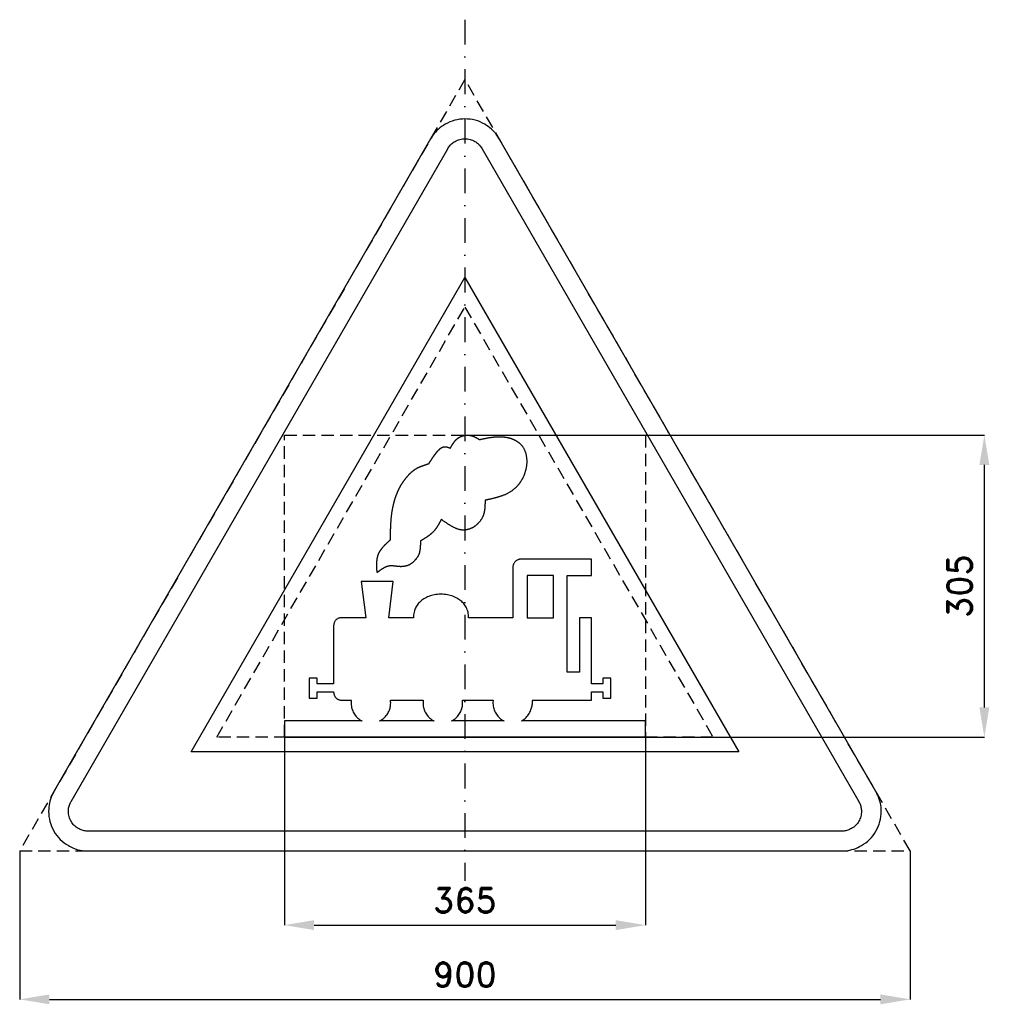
# Model space of a CAD drawing. Header units: millimetres. Extents: x -29 to 951, y -155 to 840.
import ezdxf

# ---------------------------------------------------------------- set-up
doc = ezdxf.new("R2010")
doc.units = ezdxf.units.MM
doc.header["$LTSCALE"] = 5
doc.linetypes.add('ČERCHOVANÁX2', pattern=[2, 1, -0.5, 0, -0.5])
doc.linetypes.add('ČÁRKOVANÁX2', pattern=[1.5, 1, -0.5])
doc.layers.add('Kóty', color=2, linetype='Continuous')
doc.layers.add('Značka', color=7, linetype='Continuous')
doc.styles.get("Standard").update_dxf_attribs({"font": 'romand.shx', "height": 25})
doc.dimstyles.get("Standard").update_dxf_attribs({"dimtxt": 25, "dimasz": 30, "dimexe": 0.18, "dimexo": 0.0625, "dimgap": 12.5, "dimtad": 1, "dimdec": 0, "dimzin": 0, "dimdsep": 46, "dimtxsty": 'Standard', "dimcen": 0.09, "dimadec": 0, "dimazin": 0, "dimtfac": 1, "dimtdec": 0, "dimtofl": 0, "dimtmove": 0, "dimatfit": 3, "dimfxl": 1, "dimtolj": 1, "dimtzin": 0, "dimarcsym": 0})

# ---------------------------------------------------------------- blocks, each defined once
blk = doc.blocks.new('*D0')
at = {"layer": 'Defpoints', "color": 0, "transparency": 16777216}
for p in [(238.22, 115), (603.22, 115), (603.22, -74.94)]:
    blk.add_point(p, dxfattribs=at)
at = {"layer": 'Kóty', "color": 0, "lineweight": -2, "transparency": 16777216}
for p, q in [((238.22, 114.94), (238.22, -75.12)), ((603.22, 114.94), (603.22, -75.12)), ((268.22, -74.94), (573.22, -74.94))]:
    blk.add_line(p, q, dxfattribs=at)
at = {"layer": 'Kóty', "color": 0, "transparency": 16777216}
for points in [[(268.22, -69.94), (268.22, -79.94), (238.22, -74.94)], [(573.22, -69.94), (573.22, -79.94), (603.22, -74.94)]]:
    blk.add_solid(points, dxfattribs=at)
at = {"layer": 'Kóty', "color": 0, "transparency": 16777216, "insert": (420.72, -49.94), "char_height": 25, "attachment_point": 5}
blk.add_mtext('\\A1;365', dxfattribs=at)
blk = doc.blocks.new('*D1')
at = {"layer": 'Defpoints', "color": 0, "transparency": 16777216}
for p in [(-29.28, 0), (870.72, 0), (870.72, -149.94)]:
    blk.add_point(p, dxfattribs=at)
at = {"layer": 'Kóty', "color": 0, "lineweight": -2, "transparency": 16777216}
for p, q in [((-29.28, -0.06), (-29.28, -150.12)), ((870.72, -0.06), (870.72, -150.12)), ((0.72, -149.94), (840.72, -149.94))]:
    blk.add_line(p, q, dxfattribs=at)
at = {"layer": 'Kóty', "color": 0, "transparency": 16777216}
for points in [[(0.72, -144.94), (0.72, -154.94), (-29.28, -149.94)], [(840.72, -144.94), (840.72, -154.94), (870.72, -149.94)]]:
    blk.add_solid(points, dxfattribs=at)
at = {"layer": 'Kóty', "color": 0, "transparency": 16777216, "insert": (420.72, -124.94), "char_height": 25, "attachment_point": 5}
blk.add_mtext('\\A1;900', dxfattribs=at)
blk = doc.blocks.new('*D2')
at = {"layer": 'Defpoints', "color": 0, "transparency": 16777216}
for p in [(423.07, 419.99), (945.72, 419.99), (603.22, 115)]:
    blk.add_point(p, dxfattribs=at)
at = {"layer": 'Kóty', "color": 0, "lineweight": -2, "transparency": 16777216}
for p, q in [((423.13, 419.99), (945.9, 419.99)), ((945.72, 145), (945.72, 389.99)), ((603.28, 115), (945.9, 115))]:
    blk.add_line(p, q, dxfattribs=at)
at = {"layer": 'Kóty', "color": 0, "transparency": 16777216}
for points in [[(940.72, 389.99), (950.72, 389.99), (945.72, 419.99)], [(940.72, 145), (950.72, 145), (945.72, 115)]]:
    blk.add_solid(points, dxfattribs=at)
at = {"layer": 'Kóty', "color": 0, "transparency": 16777216, "insert": (920.72, 267.5), "char_height": 25, "attachment_point": 5, "rotation": 90}
blk.add_mtext('\\A1;305', dxfattribs=at)

msp = doc.modelspace()

# ---------------------------------------------------------------- linework, layer by layer
at = {"layer": 'Značka', "color": 6, "linetype": 'ČERCHOVANÁX2', "lineweight": 25, "ltscale": 5}
msp.add_line((420.72, 839.71), (420.72, -30.29), dxfattribs=at)
at = {"layer": 'Značka', "color": 6, "linetype": 'ČÁRKOVANÁX2', "ltscale": 2.5}
for points in [[(870.72, 0), (420.72, 779.42), (-29.28, 0)], [(169.9, 114.94), (420.72, 549.36), (671.53, 114.94)]]:
    msp.add_lwpolyline(points, close=True, dxfattribs=at)
at = {"layer": 'Značka', "color": 5}
for points in [[(836.08, 60), (455.36, 719.42), (454.24, 721.19, 0.010748), (453.08, 722.93, 0.055773), (447.54, 729.17, 0.055979), (440.72, 734.06, 0.069561), (431.09, 738.14, 0.069791), (420.72, 739.42, 0.069502), (410.36, 738.12, 0.067732), (400.72, 734.06, 0.055944), (393.86, 729.2, 0.061133), (388.36, 722.93, 0.012257), (387.19, 721.2), (386.08, 719.42), (5.36, 60, 0.003576), (4.38, 58.15, 0.010722), (3.46, 56.27, 0.055711), (0.83, 48.35, 0.055985), (0, 40, 0.069591), (1.29, 29.62, 0.069767), (5.36, 20, 0.069481), (11.67, 11.68, 0.067775), (20, 5.36, 0.055964), (27.65, 1.85, 0.061097), (35.82, 0.22, 0.01224), (37.91, 0.07, 0.004081), (40, 0), (801.43, 0, 0.003581), (803.53, 0.08, 0.010743), (805.62, 0.22, 0.055797), (813.79, 1.9, 0.055991), (821.43, 5.36, 0.069582), (829.78, 11.66, 0.069787), (836.08, 20, 0.069497), (840.13, 29.62, 0.067792), (841.43, 40, 0.055928), (840.65, 48.37, 0.060939), (837.98, 56.27), (837.06, 58.15), (836.08, 60)], [(332.01, 281.18), (332.01, 281.19), (332.01, 281.2), (332.01, 281.26), (332, 281.32), (332, 281.38), (331.99, 281.44), (331.99, 281.5), (331.98, 281.56), (331.98, 281.61), (331.98, 281.65), (331.97, 281.71), (331.97, 281.76), (331.97, 281.76), (331.97, 281.77), (331.97, 281.84), (331.96, 281.9), (331.95, 282.02), (331.94, 282.15), (331.92, 282.46), (331.9, 282.77), (331.87, 283.18), (331.84, 283.6), (331.82, 284.02), (331.79, 284.43), (331.77, 284.76), (331.76, 285.1), (331.74, 285.51), (331.72, 285.93), (331.7, 286.39), (331.69, 286.86), (331.67, 287.25), (331.67, 287.63), (331.66, 288.02), (331.66, 288.41), (331.65, 288.72), (331.66, 289.03), (331.66, 289.42), (331.66, 289.8), (331.67, 290.25), (331.68, 290.71), (331.7, 291.08), (331.71, 291.46), (331.74, 291.83), (331.76, 292.21), (331.78, 292.51), (331.81, 292.81), (331.85, 293.18), (331.89, 293.55), (331.92, 293.9), (331.96, 294.24), (332, 294.53), (332.04, 294.82), (332.08, 295.1), (332.13, 295.39), (332.17, 295.62), (332.21, 295.85), (332.26, 296.13), (332.32, 296.41), (332.39, 296.76), (332.47, 297.11), (332.54, 297.4), (332.61, 297.69), (332.69, 297.98), (332.77, 298.26), (332.84, 298.49), (332.91, 298.72), (332.99, 298.96), (333.07, 299.2), (333.09, 299.24), (333.1, 299.28), (333.11, 299.29), (333.11, 299.3), (333.11, 299.31), (333.12, 299.33), (333.13, 299.36), (333.14, 299.4), (333.16, 299.45), (333.18, 299.5), (333.2, 299.55), (333.21, 299.59), (333.23, 299.63), (333.24, 299.67), (333.26, 299.72), (333.28, 299.76), (333.3, 299.82), (333.33, 299.88), (333.35, 299.94), (333.37, 299.99), (333.39, 300.04), (333.42, 300.09), (333.43, 300.13), (333.45, 300.17), (333.47, 300.22), (333.49, 300.27), (333.55, 300.39), (333.6, 300.5), (333.65, 300.6), (333.69, 300.7), (333.74, 300.8), (333.78, 300.9), (333.82, 300.98), (333.86, 301.06), (333.91, 301.15), (333.96, 301.25), (334.11, 301.54), (334.26, 301.83), (334.39, 302.07), (334.53, 302.31), (334.67, 302.54), (334.81, 302.78), (334.92, 302.96), (335.04, 303.15), (335.18, 303.38), (335.33, 303.6), (335.58, 303.98), (335.84, 304.34), (336.05, 304.64), (336.27, 304.94), (336.5, 305.24), (336.73, 305.53), (336.91, 305.76), (337.1, 305.99), (337.34, 306.28), (337.58, 306.57), (337.88, 306.92), (338.18, 307.27), (338.44, 307.56), (338.7, 307.85), (338.96, 308.13), (339.23, 308.41), (339.44, 308.64), (339.66, 308.86), (339.93, 309.14), (340.2, 309.42), (340.47, 309.7), (340.74, 309.97), (340.97, 310.19), (341.19, 310.42), (341.42, 310.64), (341.65, 310.87), (341.84, 311.05), (342.02, 311.23), (342.25, 311.45), (342.48, 311.67), (342.78, 311.96), (343.09, 312.25), (343.35, 312.5), (343.6, 312.74), (343.86, 312.98), (344.11, 313.22), (344.32, 313.41), (344.52, 313.61), (344.74, 313.81), (344.95, 314.02), (344.99, 314.05), (345.03, 314.09), (345.04, 314.1), (345.04, 314.1), (345.06, 314.12), (345.07, 314.13), (345.1, 314.16), (345.14, 314.19), (345.18, 314.24), (345.23, 314.28), (345.28, 314.33), (345.32, 314.37), (345.36, 314.41), (345.39, 314.44), (345.43, 314.48), (345.47, 314.52), (345.48, 314.52), (345.49, 314.53), (345.49, 314.54), (345.49, 314.55), (345.49, 314.57), (345.49, 314.6), (345.49, 314.65), (345.49, 314.71), (345.49, 314.79), (345.49, 314.86), (345.49, 314.94), (345.49, 315.01), (345.49, 315.07), (345.49, 315.13), (345.49, 315.21), (345.49, 315.29), (345.49, 315.47), (345.49, 315.65), (345.49, 315.8), (345.49, 315.95), (345.49, 316.1), (345.49, 316.25), (345.49, 316.37), (345.49, 316.49), (345.49, 316.65), (345.49, 316.8), (345.49, 317.25), (345.5, 317.71), (345.5, 318.09), (345.5, 318.48), (345.51, 318.86), (345.51, 319.24), (345.52, 319.55), (345.52, 319.85), (345.53, 320.23), (345.54, 320.61), (345.55, 321.23), (345.56, 321.84), (345.57, 322.35), (345.58, 322.87), (345.6, 323.38), (345.61, 323.89), (345.62, 324.3), (345.64, 324.71), (345.65, 325.23), (345.67, 325.74), (345.7, 326.36), (345.72, 326.98), (345.75, 327.49), (345.77, 328.01), (345.8, 328.52), (345.82, 329.04), (345.84, 329.45), (345.87, 329.86), (345.89, 330.38), (345.93, 330.89), (345.96, 331.39), (345.99, 331.89), (346.02, 332.3), (346.05, 332.72), (346.08, 333.13), (346.12, 333.55), (346.14, 333.88), (346.17, 334.21), (346.2, 334.63), (346.23, 335.04), (346.28, 335.67), (346.34, 336.29), (346.39, 336.81), (346.44, 337.33), (346.49, 337.85), (346.54, 338.37), (346.58, 338.79), (346.63, 339.2), (346.69, 339.72), (346.76, 340.24, -0.002809), (346.9, 341.35, -0.003894), (347.06, 342.45, -0.003456), (347.21, 343.37, -0.002992), (347.37, 344.29, -0.002734), (347.53, 345.2, -0.002708), (347.71, 346.12), (347.86, 346.85), (348.01, 347.58, -0.002449), (348.21, 348.49), (348.42, 349.39), (348.64, 350.3, -0.002549), (348.86, 351.21, -0.002544), (349.05, 351.97, -0.002382), (349.25, 352.72, -0.002441), (349.45, 353.47, -0.002602), (349.67, 354.22, -0.00226), (349.84, 354.82, -0.00257), (350.02, 355.42, -0.003001), (350.26, 356.16, -0.001946), (350.5, 356.9, -0.002342), (350.8, 357.79, -0.00358), (351.1, 358.67, -0.003369), (351.37, 359.4, -0.003061), (351.64, 360.13, -0.002916), (351.92, 360.86, -0.00304), (352.22, 361.58, -0.002591), (352.45, 362.16, -0.002719), (352.7, 362.73, -0.003107), (353.01, 363.45, -0.002558), (353.33, 364.16, -0.002584), (353.65, 364.84, -0.003313), (353.97, 365.51, -0.002973), (354.25, 366.07, -0.002951), (354.53, 366.63, -0.002954), (354.82, 367.18, -0.003175), (355.11, 367.73, -0.002659), (355.35, 368.17, -0.002712), (355.6, 368.6, -0.003359), (355.91, 369.14, -0.003324), (356.23, 369.67, -0.004918), (356.72, 370.48, -0.005015), (357.23, 371.27, -0.003957), (357.67, 371.92, -0.00344), (358.12, 372.57, -0.002985), (358.57, 373.21, -0.002736), (359.03, 373.84, -0.002048), (359.4, 374.35, -0.001912), (359.78, 374.85, -0.0018), (360.26, 375.48, -0.00083), (360.74, 376.1), (361.07, 376.54, -0.001575), (361.41, 376.97, -0.001756), (361.7, 377.33, -0.00189), (361.98, 377.69, -0.002079), (362.27, 378.05, -0.002275), (362.56, 378.4, -0.002121), (362.8, 378.68, -0.002718), (363.04, 378.96, -0.003022), (363.34, 379.3), (363.65, 379.64), (363.96, 379.99, -0.003607), (364.27, 380.32, -0.003437), (364.54, 380.6, -0.002928), (364.8, 380.88), (365.07, 381.15), (365.35, 381.41), (365.57, 381.63), (365.79, 381.84), (366.07, 382.1), (366.35, 382.36), (366.69, 382.66, -0.003636), (367.03, 382.97), (367.32, 383.22), (367.61, 383.46), (367.91, 383.7), (368.2, 383.94), (368.44, 384.13), (368.69, 384.32), (368.99, 384.54), (369.3, 384.77), (369.59, 384.98), (369.89, 385.19), (370.13, 385.36), (370.38, 385.53), (370.63, 385.69), (370.89, 385.86), (371.09, 385.98), (371.3, 386.11), (371.56, 386.26), (371.82, 386.41, -0.004689), (372.21, 386.63, -0.0049), (372.61, 386.84), (372.95, 387.01), (373.28, 387.18), (373.62, 387.34), (373.96, 387.5), (374.24, 387.62), (374.51, 387.75), (374.85, 387.9), (375.2, 388.05), (375.44, 388.15), (375.69, 388.26), (375.89, 388.34), (376.1, 388.43), (376.3, 388.51), (376.51, 388.6), (376.67, 388.66), (376.84, 388.73), (377.05, 388.81), (377.26, 388.88), (377.47, 388.97), (377.68, 389.05), (377.86, 389.11), (378.04, 389.17), (378.22, 389.24), (378.39, 389.3), (378.54, 389.35), (378.68, 389.4), (378.86, 389.46), (379.03, 389.51), (379.26, 389.59), (379.48, 389.67), (379.66, 389.73), (379.85, 389.79), (380.03, 389.86), (380.22, 389.92), (380.36, 389.97), (380.51, 390.02), (380.69, 390.08), (380.88, 390.14), (381.06, 390.2), (381.24, 390.26), (381.4, 390.31), (381.55, 390.36), (381.7, 390.42), (381.85, 390.47), (381.97, 390.51), (382.09, 390.55), (382.24, 390.61), (382.39, 390.66), (382.59, 390.73), (382.79, 390.8), (382.96, 390.86), (383.12, 390.91), (383.29, 390.97), (383.45, 391.03), (383.59, 391.08), (383.72, 391.13), (383.86, 391.18), (384, 391.24), (384.02, 391.25), (384.05, 391.25), (384.06, 391.26), (384.07, 391.26), (384.1, 391.27), (384.12, 391.28), (384.15, 391.29), (384.18, 391.3), (384.21, 391.31), (384.24, 391.32), (384.26, 391.33), (384.29, 391.34), (384.32, 391.35), (384.34, 391.36), (384.35, 391.37), (384.35, 391.37), (384.36, 391.38), (384.37, 391.39), (384.38, 391.42), (384.4, 391.45), (384.42, 391.48), (384.45, 391.52), (384.47, 391.55), (384.49, 391.58), (384.51, 391.61), (384.53, 391.64), (384.55, 391.67), (384.57, 391.71, -0.003323), (384.63, 391.79), (384.68, 391.88), (384.73, 391.94), (384.77, 392.01), (384.82, 392.08), (384.86, 392.15), (384.9, 392.2), (384.93, 392.26), (384.98, 392.32), (385.02, 392.39, -0.001811), (385.16, 392.6), (385.29, 392.81), (385.41, 392.98), (385.52, 393.15), (385.63, 393.32), (385.74, 393.5), (385.83, 393.63), (385.92, 393.77), (386.03, 393.94, -0.001327), (386.14, 394.12, -0.001917), (386.33, 394.39, 0.000665), (386.51, 394.67, 0.001103), (386.66, 394.9), (386.81, 395.13), (386.96, 395.36), (387.11, 395.59), (387.23, 395.78), (387.36, 395.96), (387.51, 396.19, -0.001442), (387.66, 396.42, -0.00183), (387.85, 396.7, -0.000451), (388.03, 396.98), (388.19, 397.22, -0.00048), (388.35, 397.45, -0.000718), (388.51, 397.69, -0.000779), (388.67, 397.92, -0.000562), (388.8, 398.11, -0.00052), (388.92, 398.29, -0.000864), (389.09, 398.53, -0.001013), (389.25, 398.76, -0.000941), (389.41, 398.99, -0.000573), (389.57, 399.21, -0.00058), (389.7, 399.4, -0.000549), (389.84, 399.59, -0.000472), (389.98, 399.78, -0.000578), (390.11, 399.97, -0.000685), (390.22, 400.12, -0.000685), (390.33, 400.27, -0.00073), (390.47, 400.46, -0.00047), (390.61, 400.65, -0.000467), (390.82, 400.95, -0.001135), (391.04, 401.24, -0.001301), (391.22, 401.48, -0.001562), (391.41, 401.73, -0.001859), (391.6, 401.97, -0.002077), (391.78, 402.21, -0.002045), (391.93, 402.4, -0.002473), (392.09, 402.59, -0.00289), (392.28, 402.83, -0.00191), (392.48, 403.06, -0.001618), (392.65, 403.27, -0.002495), (392.83, 403.47, -0.002118), (392.98, 403.64), (393.13, 403.81), (393.28, 403.97), (393.43, 404.14), (393.55, 404.27), (393.67, 404.4), (393.82, 404.56), (393.98, 404.72), (394.14, 404.88), (394.29, 405.05), (394.42, 405.18), (394.56, 405.31), (394.69, 405.44), (394.82, 405.57), (394.93, 405.67), (395.04, 405.77), (395.17, 405.9), (395.31, 406.02), (395.47, 406.16), (395.63, 406.3), (395.76, 406.41), (395.9, 406.52), (396.03, 406.63), (396.17, 406.74), (396.29, 406.82), (396.4, 406.91), (396.54, 407.01), (396.69, 407.11), (396.84, 407.21), (396.99, 407.3), (397.12, 407.38), (397.25, 407.46), (397.38, 407.53), (397.51, 407.6), (397.61, 407.65), (397.72, 407.7), (397.86, 407.76), (398, 407.81), (398.15, 407.87), (398.31, 407.92), (398.44, 407.96), (398.58, 407.99), (398.71, 408.03), (398.85, 408.06), (398.96, 408.08), (399.07, 408.1), (399.2, 408.13), (399.34, 408.16), (399.51, 408.19), (399.67, 408.21), (399.81, 408.23), (399.95, 408.25), (400.08, 408.27), (400.22, 408.29), (400.33, 408.3), (400.44, 408.3), (400.58, 408.31), (400.72, 408.31), (400.87, 408.32), (401.03, 408.31), (401.16, 408.31), (401.29, 408.3), (401.42, 408.29), (401.55, 408.27), (401.65, 408.26), (401.76, 408.24), (401.89, 408.22), (402.02, 408.2), (402.18, 408.17), (402.34, 408.14), (402.48, 408.11), (402.61, 408.08), (402.75, 408.05), (402.88, 408.01), (402.99, 407.98), (403.09, 407.96), (403.23, 407.92), (403.36, 407.88), (403.51, 407.84), (403.66, 407.79), (403.78, 407.75), (403.9, 407.71), (404.03, 407.66), (404.15, 407.62), (404.24, 407.59), (404.34, 407.55), (404.46, 407.51), (404.58, 407.46), (404.73, 407.4), (404.87, 407.35), (404.98, 407.3), (405.1, 407.26), (405.21, 407.21), (405.33, 407.16), (405.42, 407.12), (405.51, 407.08), (405.61, 407.04), (405.71, 407), (405.72, 406.99), (405.74, 406.98), (405.75, 406.98), (405.76, 406.97), (405.78, 406.96), (405.79, 406.96), (405.81, 406.95), (405.83, 406.94), (405.86, 406.93), (405.88, 406.92), (405.89, 406.91), (405.91, 406.91), (405.93, 406.9), (405.95, 406.89), (405.95, 406.89), (405.96, 406.9), (405.96, 406.91), (405.97, 406.92), (405.99, 406.94), (406, 406.97), (406.02, 407), (406.04, 407.04), (406.06, 407.07), (406.08, 407.1), (406.1, 407.13), (406.12, 407.16), (406.14, 407.2), (406.16, 407.23), (406.2, 407.32), (406.25, 407.4), (406.29, 407.47), (406.33, 407.53), (406.37, 407.6), (406.42, 407.67), (406.45, 407.72), (406.48, 407.78), (406.52, 407.84), (406.56, 407.91), (406.68, 408.12), (406.8, 408.32), (406.9, 408.49), (407.01, 408.66), (407.11, 408.83), (407.21, 409), (407.29, 409.14), (407.37, 409.28), (407.47, 409.45), (407.57, 409.62), (407.74, 409.88), (407.9, 410.15), (408.04, 410.37), (408.18, 410.59), (408.32, 410.81), (408.46, 411.03), (408.57, 411.21), (408.69, 411.38), (408.83, 411.6), (408.98, 411.81, -0.002141), (409.15, 412.07, -0.002416), (409.32, 412.32, -0.002241), (409.47, 412.53, -0.002544), (409.62, 412.74, -0.002643), (409.77, 412.95, -0.002547), (409.93, 413.15, -0.002531), (410.05, 413.32, -0.003185), (410.18, 413.48, -0.003383), (410.34, 413.68, -0.000837), (410.5, 413.88, -0.000988), (410.66, 414.07, -0.003533), (410.81, 414.25, -0.003502), (410.95, 414.41, -0.002966), (411.08, 414.56, -0.002857), (411.22, 414.71, -0.002848), (411.36, 414.86, -0.002241), (411.47, 414.98, -0.002249), (411.58, 415.1, -0.002853), (411.72, 415.25, -0.003062), (411.87, 415.39, -0.004795), (412.09, 415.61, -0.004517), (412.31, 415.82, -0.003838), (412.51, 416, -0.004178), (412.7, 416.17, -0.004367), (412.89, 416.34, -0.004549), (413.09, 416.5, -0.003919), (413.25, 416.63, -0.004129), (413.41, 416.76, -0.004841), (413.62, 416.91, -0.004532), (413.83, 417.06, -0.006388), (414.12, 417.26, -0.006872), (414.41, 417.45, -0.00581), (414.66, 417.61, -0.005326), (414.91, 417.75, -0.005275), (415.16, 417.9, -0.005175), (415.42, 418.04), (415.63, 418.14), (415.84, 418.25, -0.004868), (416.1, 418.37, -0.004867), (416.37, 418.5, -0.004892), (416.64, 418.61), (416.91, 418.73), (417.14, 418.82), (417.37, 418.9), (417.6, 418.99), (417.83, 419.07), (418.02, 419.13), (418.21, 419.19), (418.44, 419.26), (418.68, 419.33), (418.96, 419.41), (419.25, 419.49), (419.49, 419.55), (419.73, 419.6), (419.97, 419.65), (420.21, 419.7), (420.41, 419.73), (420.6, 419.77), (420.85, 419.8), (421.09, 419.84), (421.33, 419.87), (421.56, 419.9), (421.76, 419.92), (421.96, 419.94), (422.16, 419.95), (422.36, 419.96), (422.51, 419.97), (422.67, 419.98), (422.87, 419.99), (423.07, 419.99), (423.36, 420), (423.66, 420), (423.91, 420), (424.15, 419.99), (424.4, 419.98), (424.65, 419.96), (424.84, 419.95), (425.04, 419.93), (425.29, 419.9), (425.53, 419.87), (425.83, 419.83), (426.13, 419.78), (426.38, 419.73), (426.63, 419.68), (426.88, 419.62), (427.13, 419.56), (427.33, 419.5), (427.52, 419.45), (427.77, 419.38), (428.01, 419.3), (428.25, 419.22), (428.49, 419.14), (428.69, 419.07), (428.89, 418.99), (429.09, 418.92), (429.29, 418.84), (429.45, 418.77), (429.6, 418.71), (429.8, 418.62), (429.99, 418.54), (430.23, 418.43), (430.47, 418.33), (430.66, 418.24), (430.86, 418.14), (431.05, 418.05), (431.24, 417.95), (431.4, 417.87), (431.55, 417.79), (431.74, 417.69), (431.93, 417.59), (432.12, 417.49), (432.31, 417.38), (432.46, 417.3), (432.62, 417.21), (432.77, 417.12), (432.93, 417.04), (433.05, 416.96), (433.17, 416.89), (433.33, 416.8), (433.48, 416.71), (433.68, 416.59), (433.88, 416.48), (434.05, 416.38), (434.21, 416.28), (434.38, 416.18), (434.54, 416.08), (434.68, 416), (434.81, 415.92), (434.95, 415.84), (435.09, 415.75), (435.12, 415.74), (435.14, 415.72), (435.14, 415.72), (435.15, 415.72), (435.16, 415.71), (435.17, 415.7), (435.19, 415.69), (435.21, 415.67), (435.24, 415.65), (435.27, 415.64), (435.3, 415.62), (435.33, 415.6), (435.35, 415.58), (435.38, 415.57), (435.4, 415.56), (435.43, 415.54), (435.43, 415.54), (435.44, 415.54), (435.45, 415.54), (435.46, 415.54), (435.49, 415.55), (435.51, 415.55), (435.58, 415.56), (435.64, 415.58), (435.72, 415.6), (435.81, 415.61), (435.89, 415.63), (435.98, 415.65), (436.04, 415.67), (436.11, 415.68), (436.19, 415.7), (436.28, 415.72), (436.48, 415.76), (436.68, 415.81), (436.85, 415.84), (437.02, 415.88), (437.19, 415.91), (437.36, 415.95), (437.5, 415.98), (437.63, 416.01), (437.8, 416.04), (437.97, 416.08), (438.48, 416.19), (438.99, 416.29), (439.41, 416.38), (439.84, 416.47), (440.26, 416.56), (440.68, 416.64), (441.02, 416.71), (441.36, 416.78), (441.78, 416.86), (442.21, 416.94), (442.89, 417.07), (443.57, 417.2), (444.14, 417.3), (444.7, 417.4), (445.27, 417.49), (445.84, 417.58), (446.3, 417.65), (446.75, 417.72), (447.32, 417.8), (447.89, 417.87), (448.57, 417.96, -0.002974), (449.26, 418.05, -0.003042), (449.83, 418.11), (450.41, 418.17), (450.98, 418.22), (451.56, 418.26), (452.02, 418.3), (452.48, 418.32), (453.05, 418.35), (453.63, 418.38), (454.18, 418.4), (454.74, 418.41), (455.2, 418.42), (455.67, 418.42), (456.13, 418.41), (456.6, 418.41), (456.97, 418.4), (457.34, 418.38), (457.8, 418.36), (458.27, 418.34, -0.003888), (458.98, 418.29, -0.004362), (459.7, 418.24), (460.29, 418.18), (460.88, 418.12), (461.47, 418.04), (462.06, 417.96), (462.53, 417.88), (463, 417.8), (463.58, 417.69), (464.16, 417.57), (464.58, 417.47), (465.01, 417.37), (465.36, 417.28), (465.71, 417.19), (466.06, 417.09), (466.41, 416.99), (466.69, 416.9), (466.97, 416.82), (467.31, 416.7), (467.66, 416.58), (468.01, 416.45), (468.36, 416.32), (468.65, 416.21), (468.93, 416.09), (469.22, 415.97), (469.5, 415.85), (469.73, 415.75), (469.95, 415.65), (470.23, 415.52), (470.51, 415.38), (470.85, 415.22), (471.18, 415.05), (471.46, 414.91), (471.73, 414.76), (472, 414.61), (472.27, 414.46), (472.48, 414.33), (472.69, 414.2), (472.96, 414.04), (473.22, 413.87), (473.47, 413.71), (473.71, 413.55), (473.91, 413.41), (474.11, 413.27), (474.31, 413.13), (474.51, 412.99), (474.66, 412.87), (474.82, 412.75), (475.01, 412.6), (475.2, 412.45), (475.48, 412.23), (475.76, 412), (475.98, 411.81), (476.2, 411.61), (476.42, 411.41), (476.64, 411.21), (476.81, 411.04), (476.97, 410.87), (477.18, 410.66), (477.38, 410.44), (477.9, 409.86, -0.01195), (478.4, 409.25), (478.79, 408.73), (479.16, 408.19), (479.52, 407.64), (479.86, 407.08), (480.11, 406.63), (480.35, 406.16), (480.64, 405.57), (480.91, 404.98), (481.18, 404.36), (481.43, 403.73), (481.63, 403.2), (481.81, 402.67), (481.98, 402.13), (482.13, 401.59), (482.25, 401.15), (482.35, 400.72), (482.48, 400.17), (482.59, 399.62), (482.72, 398.93), (482.83, 398.24), (482.92, 397.67), (482.99, 397.09), (483.05, 396.52), (483.1, 395.94), (483.13, 395.47), (483.15, 395.01), (483.17, 394.43), (483.18, 393.84), (483.19, 393.28), (483.18, 392.72), (483.17, 392.25), (483.15, 391.78), (483.13, 391.31), (483.09, 390.84), (483.06, 390.47), (483.03, 390.1), (482.97, 389.63), (482.91, 389.17), (482.82, 388.48), (482.71, 387.79), (482.6, 387.21), (482.49, 386.64), (482.37, 386.07), (482.24, 385.51), (482.13, 385.05), (482.02, 384.6), (481.86, 384.04), (481.71, 383.48), (481.53, 382.85), (481.34, 382.23), (481.17, 381.71), (481, 381.19), (480.82, 380.68), (480.63, 380.17), (480.48, 379.76), (480.32, 379.36), (480.11, 378.86), (479.9, 378.36), (479.69, 377.87), (479.47, 377.39), (479.28, 376.99), (479.08, 376.59), (478.88, 376.2), (478.68, 375.8), (478.51, 375.49), (478.34, 375.18), (478.13, 374.8), (477.91, 374.41), (477.64, 373.97), (477.37, 373.53), (477.14, 373.16), (476.9, 372.8), (476.66, 372.44), (476.42, 372.09), (476.22, 371.8), (476.02, 371.52), (475.76, 371.18), (475.5, 370.84), (475.25, 370.51), (475, 370.19), (474.79, 369.93), (474.57, 369.67), (474.35, 369.41), (474.13, 369.15), (473.95, 368.95), (473.77, 368.75), (473.54, 368.49), (473.31, 368.25), (472.96, 367.89), (472.61, 367.53), (472.31, 367.24), (472.01, 366.96), (471.71, 366.68), (471.4, 366.4), (471.15, 366.18), (470.9, 365.96), (470.58, 365.69), (470.26, 365.42), (469.58, 364.87), (468.89, 364.34), (468.31, 363.9), (467.72, 363.48), (467.12, 363.07), (466.51, 362.67), (466.02, 362.36), (465.52, 362.06), (464.89, 361.7), (464.25, 361.35), (463.59, 361, -0.005621), (462.93, 360.66), (462.37, 360.39), (461.8, 360.14), (461.23, 359.88), (460.66, 359.64), (460.2, 359.45), (459.74, 359.27), (459.16, 359.05), (458.58, 358.84), (457.86, 358.57, -0.003337), (457.13, 358.32, -0.00304), (456.53, 358.12, -0.002661), (455.92, 357.92), (455.31, 357.73, -0.002285), (454.7, 357.54), (454.21, 357.39), (453.72, 357.25, -0.002086), (453.11, 357.08), (452.49, 356.91), (451.89, 356.75, -0.001824), (451.28, 356.58, -0.001803), (450.78, 356.45), (450.27, 356.33), (449.77, 356.2), (449.26, 356.08), (448.86, 355.98), (448.45, 355.88), (447.94, 355.76), (447.44, 355.65), (446.78, 355.5, -0.000973), (446.13, 355.35, -0.000902), (445.58, 355.23, -0.000569), (445.04, 355.11), (444.5, 354.99), (443.95, 354.87), (443.52, 354.77), (443.08, 354.68), (442.62, 354.58), (442.16, 354.48), (442.08, 354.46), (442, 354.45), (441.98, 354.44), (441.97, 354.44), (441.94, 354.43), (441.91, 354.43), (441.84, 354.41), (441.77, 354.39), (441.67, 354.37), (441.57, 354.35), (441.48, 354.33), (441.38, 354.31), (441.3, 354.29), (441.23, 354.28), (441.15, 354.26), (441.06, 354.24), (441.05, 354.24), (441.03, 354.23), (441.03, 354.23), (441.03, 354.22), (441.03, 354.2), (441.03, 354.19), (441.03, 354.15), (441.03, 354.11), (441.03, 354.06), (441.03, 354.01), (441.03, 353.96), (441.03, 353.9), (441.03, 353.86), (441.03, 353.82), (441.03, 353.77), (441.03, 353.72), (441.03, 353.59), (441.03, 353.46), (441.03, 353.35), (441.03, 353.25), (441.03, 353.14), (441.03, 353.04), (441.03, 352.95), (441.03, 352.87), (441.03, 352.76), (441.03, 352.65), (441.03, 352.34), (441.03, 352.02), (441.03, 351.76), (441.03, 351.5), (441.02, 351.23), (441.02, 350.97), (441.01, 350.76), (441.01, 350.55), (441, 350.29), (441, 350.03), (440.99, 349.61), (440.97, 349.19), (440.96, 348.84), (440.94, 348.5), (440.93, 348.15), (440.91, 347.8), (440.89, 347.52), (440.87, 347.24), (440.84, 346.9), (440.82, 346.55), (440.78, 346.14), (440.74, 345.72), (440.7, 345.38), (440.66, 345.04), (440.62, 344.69), (440.57, 344.35), (440.53, 344.08), (440.49, 343.8), (440.43, 343.46), (440.37, 343.12), (440.3, 342.8), (440.24, 342.47), (440.18, 342.2), (440.12, 341.93), (440.06, 341.67), (439.99, 341.4), (439.94, 341.19), (439.88, 340.97), (439.81, 340.71), (439.73, 340.44), (439.61, 340.04), (439.48, 339.64), (439.37, 339.31), (439.25, 338.98), (439.13, 338.65), (439, 338.33), (438.9, 338.07), (438.79, 337.81), (438.64, 337.49), (438.5, 337.17), (438.23, 336.62), (437.94, 336.07), (437.68, 335.62), (437.41, 335.17), (437.14, 334.74), (436.85, 334.31), (436.61, 333.97), (436.37, 333.63), (436.05, 333.22), (435.73, 332.81), (435.4, 332.4), (435.06, 332), (434.77, 331.68), (434.47, 331.35), (434.17, 331.04), (433.87, 330.73), (433.62, 330.48), (433.37, 330.24), (433.05, 329.94), (432.72, 329.65), (432.33, 329.31), (431.93, 328.98), (431.59, 328.71), (431.25, 328.44), (430.91, 328.18), (430.55, 327.93), (430.27, 327.74), (429.98, 327.54), (429.62, 327.31), (429.25, 327.08), (428.91, 326.87), (428.56, 326.67), (428.27, 326.51), (427.98, 326.35), (427.68, 326.19), (427.38, 326.04), (427.14, 325.93), (426.89, 325.82), (426.59, 325.68), (426.28, 325.55, -0.006707), (425.84, 325.37, -0.006984), (425.39, 325.21, -0.005906), (425.02, 325.08, -0.005834), (424.64, 324.96, -0.005755), (424.26, 324.85, -0.005902), (423.87, 324.74, -0.004922), (423.56, 324.67, -0.005274), (423.25, 324.6, -0.005917), (422.86, 324.52, -0.004372), (422.47, 324.44, -0.008164), (421.73, 324.32, -0.011328), (420.99, 324.23, -0.01033), (420.37, 324.18, -0.009423), (419.75, 324.16, -0.009124), (419.13, 324.15, -0.00947), (418.5, 324.17, -0.007935), (418.01, 324.19, -0.008572), (417.51, 324.24, -0.009764), (416.9, 324.32, -0.007072), (416.29, 324.42, -0.007229), (415.65, 324.53, -0.009565), (415.02, 324.67), (414.5, 324.81), (413.99, 324.96), (413.47, 325.12), (412.97, 325.29), (412.56, 325.44), (412.16, 325.59), (411.66, 325.8), (411.17, 326.01), (410.53, 326.29), (409.91, 326.58), (409.39, 326.83), (408.87, 327.09), (408.36, 327.35), (407.86, 327.62), (407.45, 327.85), (407.05, 328.07), (406.55, 328.36), (406.06, 328.66), (405.56, 328.96), (405.06, 329.27), (404.65, 329.52), (404.24, 329.79), (403.83, 330.05), (403.42, 330.32), (403.09, 330.53), (402.77, 330.74), (402.36, 331.01), (401.96, 331.29), (401.43, 331.65), (400.91, 332.01), (400.47, 332.32), (400.03, 332.62), (399.59, 332.93), (399.15, 333.23), (398.8, 333.48), (398.45, 333.72), (398.08, 333.98), (397.71, 334.25), (397.64, 334.29), (397.58, 334.34), (397.57, 334.35), (397.55, 334.36), (397.53, 334.37), (397.51, 334.39), (397.45, 334.43), (397.39, 334.47), (397.32, 334.53), (397.24, 334.58), (397.16, 334.64), (397.09, 334.69), (397.03, 334.74), (396.96, 334.78), (396.9, 334.83), (396.83, 334.87), (396.82, 334.88), (396.81, 334.89), (396.81, 334.88), (396.81, 334.88), (396.8, 334.87), (396.79, 334.86), (396.78, 334.83), (396.76, 334.8), (396.75, 334.77), (396.73, 334.73), (396.71, 334.69), (396.69, 334.66), (396.67, 334.63), (396.66, 334.6), (396.64, 334.56), (396.62, 334.53), (396.57, 334.44), (396.53, 334.35), (396.49, 334.27), (396.46, 334.2), (396.42, 334.13), (396.38, 334.05), (396.35, 333.99), (396.32, 333.93), (396.28, 333.86), (396.25, 333.79), (396.13, 333.57), (396.02, 333.35), (395.93, 333.17), (395.83, 332.98), (395.74, 332.8), (395.64, 332.62), (395.56, 332.47), (395.48, 332.33), (395.38, 332.15), (395.29, 331.97), (395.13, 331.68), (394.97, 331.39), (394.84, 331.15), (394.71, 330.91), (394.58, 330.67), (394.44, 330.43), (394.33, 330.24), (394.22, 330.05), (394.08, 329.81), (393.94, 329.58), (393.78, 329.3), (393.61, 329.02), (393.47, 328.78), (393.33, 328.55), (393.18, 328.32), (393.04, 328.09), (392.92, 327.91), (392.81, 327.72), (392.66, 327.5), (392.51, 327.27), (392.37, 327.05), (392.23, 326.84), (392.11, 326.66), (391.99, 326.48), (391.87, 326.31), (391.75, 326.13), (391.65, 325.99), (391.55, 325.85), (391.43, 325.68), (391.31, 325.5), (391.12, 325.25), (390.93, 324.99), (390.78, 324.78), (390.62, 324.57), (390.46, 324.36), (390.29, 324.16), (390.16, 323.99), (390.03, 323.83), (389.86, 323.63), (389.69, 323.43), (389.36, 323.06), (389.03, 322.69), (388.74, 322.39), (388.45, 322.1), (388.15, 321.8), (387.85, 321.52), (387.61, 321.29), (387.36, 321.07), (387.05, 320.8), (386.74, 320.52), (386.42, 320.25), (386.11, 319.98), (385.84, 319.76), (385.57, 319.54), (385.29, 319.32), (385.02, 319.11), (384.8, 318.94), (384.58, 318.77), (384.3, 318.56), (384.02, 318.35), (383.68, 318.1), (383.34, 317.86), (383.06, 317.65), (382.77, 317.45), (382.48, 317.25), (382.19, 317.05), (381.96, 316.9), (381.73, 316.74), (381.43, 316.55), (381.14, 316.35), (380.86, 316.17), (380.57, 315.98), (380.33, 315.83), (380.09, 315.68), (379.85, 315.53), (379.61, 315.38), (379.42, 315.26), (379.23, 315.14), (378.99, 314.99), (378.75, 314.84), (378.44, 314.65), (378.13, 314.46), (377.87, 314.31), (377.61, 314.15), (377.36, 313.99), (377.1, 313.84), (376.89, 313.71), (376.68, 313.59), (376.47, 313.46), (376.25, 313.32), (376.21, 313.3), (376.17, 313.28), (376.16, 313.27), (376.16, 313.27), (376.14, 313.26), (376.13, 313.25), (376.09, 313.23), (376.06, 313.21), (376.01, 313.18), (375.97, 313.16), (375.92, 313.13), (375.88, 313.1), (375.84, 313.08), (375.8, 313.06), (375.76, 313.04), (375.72, 313.01), (375.71, 313.01), (375.71, 313.01), (375.71, 313), (375.71, 312.99), (375.71, 312.98), (375.71, 312.97), (375.71, 312.94), (375.71, 312.91), (375.71, 312.86), (375.71, 312.82), (375.71, 312.78), (375.71, 312.74), (375.71, 312.71), (375.71, 312.67), (375.71, 312.63), (375.71, 312.59), (375.71, 312.49), (375.71, 312.39), (375.71, 312.31), (375.71, 312.23), (375.71, 312.15), (375.71, 312.07), (375.71, 312), (375.71, 311.94), (375.71, 311.85), (375.71, 311.77), (375.71, 311.53), (375.71, 311.28), (375.7, 311.08), (375.7, 310.88), (375.7, 310.68), (375.7, 310.47), (375.7, 310.31), (375.7, 310.15), (375.69, 309.95), (375.69, 309.75), (375.68, 309.43), (375.67, 309.11), (375.66, 308.84), (375.65, 308.57), (375.64, 308.31), (375.63, 308.04), (375.62, 307.83), (375.61, 307.61), (375.59, 307.35), (375.58, 307.08), (375.55, 306.76), (375.53, 306.45), (375.51, 306.18), (375.48, 305.92), (375.46, 305.66), (375.43, 305.4), (375.41, 305.19), (375.38, 304.98), (375.35, 304.72), (375.31, 304.46), (375.28, 304.2), (375.23, 303.95), (375.2, 303.74), (375.16, 303.53), (375.12, 303.33), (375.08, 303.12), (375.05, 302.95), (375.01, 302.78), (374.97, 302.58), (374.92, 302.37), (374.86, 302.05), (374.78, 301.73), (374.72, 301.47), (374.65, 301.21), (374.58, 300.95), (374.51, 300.69), (374.44, 300.48), (374.37, 300.27), (374.28, 300.02), (374.19, 299.76), (373.98, 299.24), (373.75, 298.72), (373.54, 298.3), (373.31, 297.89), (373.07, 297.48), (372.83, 297.07), (372.62, 296.75), (372.41, 296.44), (372.14, 296.05), (371.87, 295.66), (371.58, 295.27), (371.29, 294.88), (371.04, 294.56), (370.78, 294.24), (370.52, 293.93), (370.26, 293.63), (370.04, 293.39), (369.82, 293.15), (369.55, 292.86), (369.26, 292.57), (368.92, 292.23), (368.57, 291.91), (368.27, 291.64), (367.97, 291.38), (367.66, 291.12), (367.34, 290.88), (367.09, 290.68), (366.83, 290.49), (366.5, 290.26), (366.17, 290.03), (365.86, 289.83), (365.54, 289.62), (365.27, 289.46), (365, 289.31), (364.72, 289.16), (364.44, 289.01), (364.22, 288.9), (363.99, 288.79, -0.006657), (363.7, 288.67), (363.42, 288.55, -0.006603), (362.99, 288.38, -0.009144), (362.56, 288.23, -0.007872), (362.19, 288.11, -0.006312), (361.82, 288.01, -0.005443), (361.45, 287.91, -0.005172), (361.08, 287.82, -0.003988), (360.78, 287.75, -0.003537), (360.48, 287.69, -0.003545), (360.1, 287.61, -0.002478), (359.72, 287.54, -0.002873), (359.26, 287.46, -0.004471), (358.8, 287.39, -0.004388), (358.42, 287.33, -0.004464), (358.04, 287.28, -0.004766), (357.65, 287.24, -0.005238), (357.27, 287.21), (356.96, 287.19), (356.65, 287.17), (356.32, 287.16), (356, 287.15), (355.94, 287.15), (355.88, 287.15), (355.83, 287.15), (355.79, 287.15), (355.69, 287.15), (355.6, 287.15), (355.36, 287.16), (355.12, 287.17), (354.8, 287.18), (354.48, 287.2), (354.17, 287.22), (353.85, 287.25), (353.6, 287.27), (353.34, 287.3), (353.03, 287.34), (352.71, 287.37), (352.33, 287.42), (351.96, 287.46), (351.65, 287.5), (351.34, 287.54), (351.02, 287.57), (350.71, 287.61), (350.46, 287.64), (350.22, 287.67), (349.9, 287.71), (349.59, 287.75), (349.3, 287.78), (349.01, 287.81), (348.77, 287.83), (348.52, 287.86), (348.28, 287.88), (348.04, 287.9), (347.84, 287.91), (347.65, 287.92), (347.4, 287.93), (347.16, 287.94), (346.8, 287.95), (346.45, 287.96), (346.15, 287.95), (345.85, 287.95), (345.55, 287.93), (345.26, 287.91), (345.02, 287.9), (344.79, 287.87, 0.005404), (344.49, 287.84), (344.2, 287.8, 0.004773), (343.82, 287.74, 0.008055), (343.45, 287.67, 0.007447), (343.14, 287.61, 0.00634), (342.83, 287.54, 0.005984), (342.52, 287.45, 0.006224), (342.22, 287.37, 0.005039), (341.97, 287.29, 0.005076), (341.73, 287.21, 0.005873), (341.43, 287.11, 0.00448), (341.13, 286.99, 0.004799), (340.82, 286.87, 0.006071), (340.52, 286.74, 0.005293), (340.27, 286.63, 0.004349), (340.02, 286.51), (339.77, 286.39), (339.52, 286.27), (339.32, 286.16), (339.13, 286.06), (338.89, 285.92), (338.64, 285.79), (338.35, 285.61), (338.05, 285.44), (337.81, 285.29), (337.56, 285.14), (337.32, 284.98), (337.08, 284.83), (336.89, 284.7), (336.7, 284.58), (336.46, 284.42), (336.22, 284.26), (335.99, 284.1), (335.76, 283.94), (335.57, 283.8), (335.38, 283.67), (335.19, 283.53), (335, 283.4), (334.85, 283.29), (334.7, 283.17), (334.51, 283.04), (334.32, 282.9), (334.09, 282.72), (333.85, 282.55), (333.65, 282.4), (333.46, 282.26), (333.26, 282.11), (333.06, 281.96), (332.91, 281.85), (332.75, 281.73), (332.58, 281.61), (332.42, 281.48), (332.39, 281.46), (332.36, 281.44), (332.35, 281.43), (332.35, 281.43), (332.34, 281.42), (332.33, 281.42), (332.3, 281.4), (332.28, 281.38), (332.24, 281.35), (332.21, 281.33), (332.17, 281.3), (332.14, 281.27), (332.11, 281.25), (332.08, 281.23), (332.05, 281.21), (332.02, 281.19), (332.02, 281.18), (332.01, 281.18)], [(316.86, 131.28), (238.22, 131.28), (238.22, 115), (603.22, 115), (603.22, 131.28), (477.89, 131.28), (478.2, 131.44), (478.5, 131.61, 0.043375), (480.62, 133.03, 0.036269), (482.5, 134.77, 0.031866), (484.18, 136.75, 0.027722), (485.61, 138.91, 0.026694), (486.85, 141.24, 0.028358), (487.82, 143.68, 0.023287), (488.4, 145.63, 0.024293), (488.79, 147.64, 0.02952), (488.99, 149.67, 0.040144), (488.9, 151.7), (488.86, 152.05), (488.81, 152.39), (548.55, 152.39), (548.55, 160.57), (560, 160.57), (560, 154.46), (568.13, 154.46), (568.13, 174.55), (560, 174.55), (560, 168.71), (548.55, 168.71), (548.55, 235.64), (536.6, 235.64), (536.6, 180.66), (524.16, 180.66), (524.16, 278.39), (548.55, 278.39), (548.55, 294.67), (477.25, 294.67), (477.24, 294.67), (477.23, 294.67), (477.22, 294.67), (477.22, 294.67), (477.21, 294.67), (477.2, 294.67), (477.2, 294.67), (477.19, 294.67), (477.19, 294.67), (477.18, 294.67), (476.97, 294.67), (476.76, 294.66, 0.014057), (476.36, 294.63, 0.013269), (475.95, 294.58, 0.031842), (475, 294.37, 0.03377), (474.08, 294.04, 0.043891), (472.96, 293.46, 0.042325), (471.95, 292.69, 0.041067), (471.07, 291.78, 0.039973), (470.36, 290.75, 0.031445), (469.88, 289.84, 0.029543), (469.52, 288.88, 0.032718), (469.25, 287.79, 0.036392), (469.13, 286.68), (469.12, 286.48), (469.12, 286.28), (469.12, 235.64), (424.52, 235.64), (424.49, 235.64), (424.43, 237.02), (424.32, 238.4, 0.062265), (423.09, 243.65, 0.069109), (420.55, 248.4, 0.060023), (417.46, 251.94, 0.049785), (413.67, 254.74, 0.051542), (408.57, 257.22, 0.044677), (403.08, 258.67, 0.048523), (396.45, 259.29, 0.048494), (389.83, 258.62, 0.044991), (384.36, 257.13, 0.052557), (379.28, 254.61, 0.049383), (375.52, 251.8, 0.057768), (372.46, 248.27, 0.030962), (371.21, 246.24, 0.02876), (370.2, 244.09, 0.035573), (369.28, 241.27, 0.038868), (368.79, 238.37, 0.014255), (368.69, 237), (368.64, 235.64), (343.95, 235.64), (348.28, 272.28), (315.98, 272.28), (320.56, 235.64), (295.92, 235.64), (295.71, 235.63), (295.51, 235.62, 0.0427), (294.17, 235.44, 0.047164), (292.88, 235.03, 0.044207), (291.79, 234.47, 0.042258), (290.8, 233.74, 0.040991), (289.94, 232.87, 0.041071), (289.24, 231.88, 0.032776), (288.77, 230.99, 0.030574), (288.42, 230.06, 0.033787), (288.16, 228.99, 0.036779), (288.05, 227.89), (288.04, 227.69), (288.04, 227.49), (288.04, 168.71), (271.25, 168.71), (271.25, 174.55), (263.37, 174.55), (263.37, 154.46), (271.25, 154.46), (271.25, 160.57), (288.04, 160.57), (288.04, 160.56), (288.04, 160.55), (288.04, 160.54), (288.04, 160.54), (288.04, 160.53), (288.04, 160.52), (288.04, 160.52), (288.04, 160.51), (288.04, 160.5), (288.04, 160.49), (288.04, 160.29), (288.05, 160.09), (288.07, 159.7), (288.12, 159.3, 0.027761), (288.29, 158.36, 0.030102), (288.57, 157.44, 0.0404), (289.08, 156.33, 0.041762), (289.76, 155.3, 0.042104), (290.57, 154.41, 0.043258), (291.52, 153.66, 0.035077), (292.37, 153.17, 0.033171), (293.28, 152.8, 0.036873), (294.35, 152.52, 0.03916), (295.44, 152.4), (295.64, 152.39), (295.85, 152.39), (295.85, 152.39), (295.86, 152.39), (295.87, 152.39), (295.88, 152.39), (295.88, 152.39), (295.89, 152.39), (295.9, 152.39), (295.91, 152.39), (305.92, 152.39), (305.87, 152), (305.82, 151.61, 0.035545), (305.68, 148.94, 0.036705), (305.92, 146.26, 0.034422), (306.46, 143.79, 0.0326), (307.31, 141.42, 0.031998), (308.44, 139.17, 0.032958), (309.84, 137.08, 0.026549), (311.14, 135.53, 0.02556), (312.6, 134.13, 0.028728), (314.31, 132.77, 0.032738), (316.16, 131.64), (316.51, 131.46), (316.86, 131.28)], [(389.58, 131.28), (334.49, 131.28), (334.84, 131.46), (335.19, 131.64, 0.035573), (337.47, 133.08, 0.036875), (339.52, 134.83, 0.034549), (341.22, 136.69, 0.032733), (342.66, 138.76, 0.03206), (343.85, 140.98, 0.032962), (344.74, 143.33, 0.02647), (345.26, 145.28, 0.025448), (345.56, 147.28, 0.028586), (345.68, 149.45, 0.032582), (345.53, 151.62), (345.48, 152), (345.43, 152.39), (378.64, 152.39), (378.59, 152), (378.54, 151.61, 0.035532), (378.4, 148.94, 0.036704), (378.64, 146.26, 0.034413), (379.18, 143.79, 0.032613), (380.03, 141.42, 0.032013), (381.16, 139.17, 0.032971), (382.56, 137.08, 0.026554), (383.86, 135.53, 0.025565), (385.32, 134.13, 0.028734), (387.03, 132.77, 0.032729), (388.88, 131.64), (389.23, 131.46), (389.58, 131.28)], [(460.25, 131.28), (407.21, 131.28), (407.56, 131.46), (407.91, 131.64, 0.035424), (410.19, 133.08, 0.036873), (412.24, 134.83, 0.034577), (413.95, 136.68, 0.032835), (415.39, 138.76, 0.032177), (416.58, 140.97, 0.033057), (417.47, 143.32, 0.026548), (417.98, 145.27, 0.025477), (418.28, 147.27, 0.028572), (418.4, 149.45, 0.032437), (418.25, 151.61), (418.2, 152), (418.15, 152.39), (449.31, 152.39), (449.25, 152), (449.2, 151.61, 0.035036), (449.06, 148.94, 0.036459), (449.31, 146.26, 0.03432), (449.83, 143.8, 0.032679), (450.69, 141.43, 0.032199), (451.8, 139.18, 0.033157), (453.2, 137.09, 0.026737), (454.51, 135.54, 0.025639), (455.96, 134.14, 0.028775), (457.68, 132.78, 0.032522), (459.55, 131.64), (459.9, 131.46), (460.25, 131.28)]]:
    msp.add_lwpolyline(points, format="xyb", dxfattribs=at)
at = {"layer": 'Značka', "color": 1}
msp.add_lwpolyline([(801.43, 20), (40, 20, -0.003586), (38.95, 20.04, -0.010756), (37.91, 20.11, -0.05582), (33.82, 20.95, -0.05597), (30, 22.68, -0.06955), (25.83, 25.83, -0.069786), (22.68, 30, -0.069503), (20.65, 34.81, -0.067814), (20, 40, -0.055933), (20.39, 44.19, -0.060881), (21.73, 48.13, -0.012187), (22.19, 49.07, -0.00406), (22.68, 50), (403.4, 709.42), (403.95, 710.31), (404.54, 711.18, -0.055851), (407.31, 714.3, -0.05603), (410.72, 716.74, -0.069574), (415.53, 718.78, -0.069723), (420.72, 719.42, -0.069439), (425.9, 718.77, -0.067755), (430.72, 716.74, -0.055971), (434.15, 714.31, -0.061159), (436.9, 711.18), (437.48, 710.31), (438.04, 709.42), (818.76, 50), (819.24, 49.07), (819.71, 48.13, -0.055637), (821.02, 44.18, -0.055928), (821.43, 40, -0.069571), (820.79, 34.81, -0.069825), (818.76, 30, -0.069532), (815.6, 25.84, -0.067733), (811.43, 22.68, -0.055923), (807.61, 20.93, -0.061121), (803.53, 20.11, -0.012253), (802.48, 20.04, -0.004086), (801.43, 20)], format="xyb", dxfattribs=at)
msp.add_lwpolyline([(143.92, 100), (420.72, 579.42), (697.51, 100), (143.92, 100)], dxfattribs=at)
at = {"layer": 'Značka', "color": 6, "linetype": 'ČÁRKOVANÁX2', "ltscale": 2.5}
msp.add_lwpolyline([(238.22, 115), (238.22, 420), (603.22, 420), (603.22, 115), (238.22, 115)], dxfattribs=at)
at = {"layer": 'Značka', "color": 5}
msp.add_lwpolyline([(510.17, 278.39), (483.74, 278.39), (483.74, 235.64), (510.17, 235.64), (510.17, 278.39)], dxfattribs=at)

# ---------------------------------------------------------------- dimensions: what is measured, and where the dimension line sits
at = {"layer": 'Kóty'}
dim = msp.add_linear_dim(base=(945.72, 419.99), p1=(603.22, 115), p2=(423.07, 419.99), angle=90, dimstyle='Standard', dxfattribs=at)
dim.commit()
dim.dimension.update_dxf_attribs({"geometry": '*D2', "text_midpoint": (920.72, 267.5)})
for base, p1, p2, picture, middle in [((603.22, -74.94), (238.22, 115), (603.22, 115), '*D0', (420.72, -49.94)), ((870.72, -149.94), (-29.28, 0), (870.72, 0), '*D1', (420.72, -124.94))]:
    dim = msp.add_linear_dim(base=base, p1=p1, p2=p2, dimstyle='Standard', dxfattribs=at)
    dim.commit()
    dim.dimension.update_dxf_attribs({"geometry": picture, "text_midpoint": middle})

doc.saveas('drawing.dxf')
